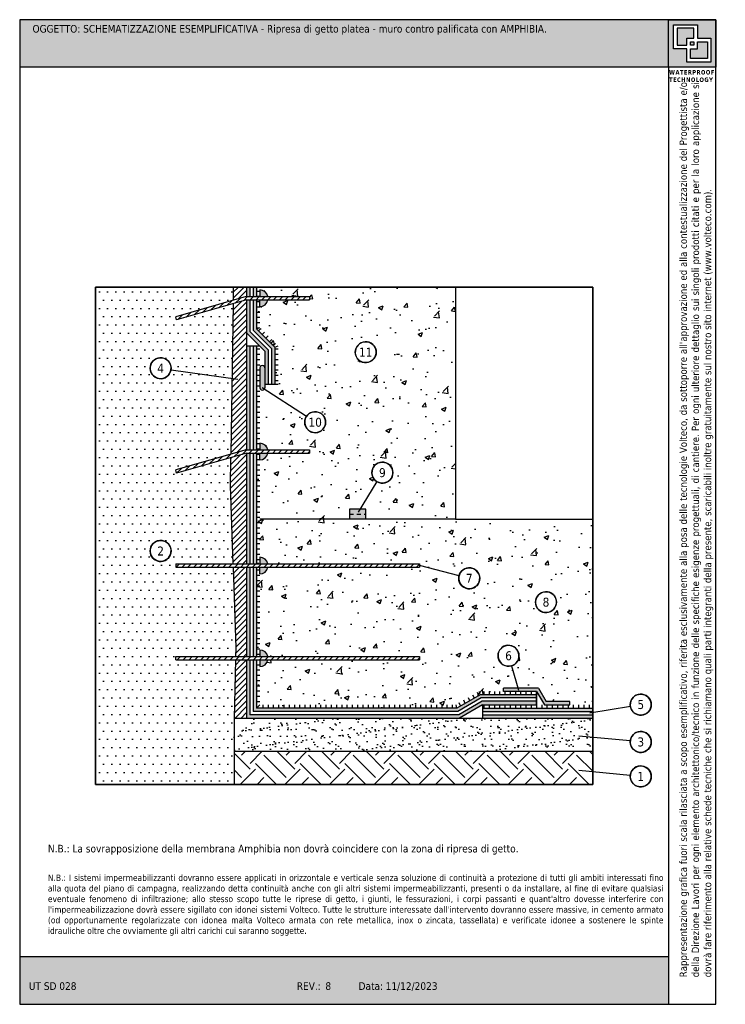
# Model space of a CAD drawing. Extents: x 60173.8 to 60195, y -8493 to -8463.3.
import ezdxf
from ezdxf.enums import TextEntityAlignment as Align

# ---------------------------------------------------------------- set-up
doc = ezdxf.new("R2010")
doc.units = 0
doc.header["$LTSCALE"] = 25
doc.header["$MEASUREMENT"] = 0
doc.linetypes.add('CONTINUA', pattern=[0])
doc.linetypes.add('TRATTEGGIATA', pattern=[0.75, 0.5, -0.25])
doc.layers.get('0').update_dxf_attribs({"linetype": 'CONTINUOUS'})
doc.layers.add('0.4', color=7, linetype='CONTINUA', lineweight=30)
doc.layers.add('146', color=6, linetype='CONTINUA')
doc.layers.add('contorno', color=6, linetype='CONTINUOUS', plot=False)
doc.layers.add('nascosto', color=7, linetype='CONTINUOUS', lineweight=25, plot=False)
doc.styles.add('Tahoma', font='tahoma.ttf', dxfattribs={"height": 0.35})
pattern_1 = [(0, (55102.36826, -11942.19428), (0, 0.15875), [])]
pattern_2 = [(45, (27, -2e-12), (-0.08838834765, 0.08838834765), [])]

msp = doc.modelspace()

# ---------------------------------------------------------------- hatches: boundary and pattern name
at = {"true_color": 0xfdc300}
h = msp.add_hatch(color=40, dxfattribs=at)
h.dxf.hatch_style = 1
h.paths.add_polyline_path([(60193.327, -8463.259), (60173.757, -8463.259), (60173.757, -8464.689), (60193.327, -8464.689)])
at = {"linetype": 'CONTINUA'}
h = msp.add_hatch(dxfattribs=at)
h.set_pattern_fill('DOTS', scale=4)
h.set_pattern_definition([(0, (-20849.46506, -11.716), (0.125, 0.25), [0, -0.25])])
h.paths.add_polyline_path([(60180.119, -8476.473), (60178.49, -8476.937), (60178.463, -8476.841), (60180.121, -8476.369), (60180.157, -8474.074), (60178.321, -8473.817, -0.932736), (60177.691, -8473.773, -1.072115), (60178.321, -8473.817), (60180.157, -8474.074), (60180.193, -8471.828), (60178.49, -8472.313), (60178.463, -8472.217), (60180.194, -8471.724), (60180.2, -8471.324), (60176.042, -8471.324), (60176.042, -8486.324), (60180.225, -8486.324), (60180.225, -8484.324), (60180.268, -8482.572), (60178.463, -8482.572), (60178.463, -8482.472), (60180.271, -8482.472), (60180.277, -8482.21), (60180.192, -8479.776), (60178.463, -8479.776), (60178.463, -8479.676), (60180.188, -8479.676), (60180.106, -8477.322)])
h.paths.add_polyline_path([(60177.904, -8479.583, -0.319769), (60177.691, -8479.284, -3.127259)], flags=16)
h.paths.add_polyline_path([(60177.837, -8479.49), (60178.178, -8479.49), (60178.178, -8479.077), (60177.837, -8479.077)], flags=8)
h = msp.add_hatch(dxfattribs=at)
h.set_pattern_fill('ANSI31', color=256)
h.set_pattern_definition([(45, (44.51976, -0.82805), (-0.08838834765, 0.08838834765), [])])
h.paths.add_polyline_path([(60180.194, -8471.724), (60180.586, -8471.612), (60180.6, -8471.612), (60180.6, -8471.324), (60180.2, -8471.324)])
h.paths.add_polyline_path([(60180.586, -8476.236), (60180.6, -8476.236), (60180.6, -8471.712), (60180.193, -8471.828), (60180.121, -8476.369)])
h.paths.add_polyline_path([(60180.6, -8482.572), (60180.268, -8482.572), (60180.225, -8484.324), (60180.6, -8484.324)])
h.paths.add_polyline_path([(60180.6, -8479.776), (60180.192, -8479.776), (60180.277, -8482.21), (60180.271, -8482.472), (60180.6, -8482.472)])
h.paths.add_polyline_path([(60180.188, -8479.676), (60180.6, -8479.676), (60180.6, -8476.336), (60180.119, -8476.473), (60180.106, -8477.322)])
h = msp.add_hatch(color=4)
h.dxf.hatch_style = 1
h.paths.add_polyline_path([(60180.9, -8473.109), (60180.8, -8473.109), (60180.8, -8476.236), (60180.9, -8476.236)])
h.paths.add_polyline_path([(60180.7, -8473.109), (60180.6, -8473.109), (60180.6, -8476.236), (60180.7, -8476.236)])
h.paths.add_polyline_path([(60180.7, -8471.324), (60180.6, -8471.324), (60180.6, -8471.612), (60180.7, -8471.612)])
h.paths.add_polyline_path([(60180.9, -8471.324), (60180.8, -8471.324), (60180.8, -8471.612), (60180.9, -8471.612)])
h.paths.add_polyline_path([(60180.9, -8471.712), (60180.8, -8471.712), (60180.8, -8472.624), (60181, -8472.825), (60181, -8472.683), (60180.9, -8472.582)], flags=17)
h.paths.add_polyline_path([(60180.7, -8471.712), (60180.6, -8471.712), (60180.6, -8472.706), (60181, -8473.109), (60181, -8472.967), (60180.7, -8472.665)])
h.paths.add_polyline_path([(60181, -8472.683), (60181, -8472.825), (60181.35, -8473.178), (60181.35, -8474.261), (60181.45, -8474.261), (60181.45, -8473.137)])
h.paths.add_polyline_path([(60181, -8472.967), (60181, -8473.109), (60181.15, -8473.261), (60181.15, -8474.261), (60181.25, -8474.261), (60181.25, -8473.219)], flags=17)
h.paths.add_polyline_path([(60180.9, -8476.336), (60180.8, -8476.336), (60180.8, -8479.676), (60180.9, -8479.676)])
h.paths.add_polyline_path([(60180.7, -8476.336), (60180.6, -8476.336), (60180.6, -8479.676), (60180.7, -8479.676)])
h.paths.add_polyline_path([(60180.9, -8479.776), (60180.8, -8479.776), (60180.8, -8482.472), (60180.9, -8482.472)])
h.paths.add_polyline_path([(60180.7, -8479.776), (60180.6, -8479.776), (60180.6, -8482.472), (60180.7, -8482.472)])
h.paths.add_polyline_path([(60180.7, -8482.572), (60180.6, -8482.572), (60180.6, -8484.324), (60187.027, -8484.324), (60187.72, -8483.924), (60189.348, -8483.924), (60189.348, -8483.819), (60187.702, -8483.819), (60187, -8484.224), (60180.7, -8484.224)])
h.paths.add_polyline_path([(60180.9, -8482.572), (60180.8, -8482.572), (60180.8, -8484.124), (60186.973, -8484.124), (60187.675, -8483.719), (60189.348, -8483.719), (60189.348, -8483.619), (60187.648, -8483.619), (60186.947, -8484.024), (60180.9, -8484.024)], flags=17)
h.paths.add_polyline_path([(60191.042, -8484.024), (60187.72, -8484.024), (60187.72, -8484.124), (60191.042, -8484.124)])
h.paths.add_polyline_path([(60191.042, -8484.224), (60187.72, -8484.224), (60187.72, -8484.324), (60191.042, -8484.324)])
h = msp.add_hatch(dxfattribs=at)
h.set_pattern_fill('LINE', color=256, scale=0.05)
h.set_pattern_definition(pattern_1)
h.paths.add_polyline_path([(60181.55, -8473.096), (60181.45, -8473.137), (60181.45, -8474.261), (60181.55, -8474.261)])
h.paths.add_polyline_path([(60181, -8471.712), (60180.9, -8471.712), (60180.9, -8472.582), (60181, -8472.541)])
h.paths.add_polyline_path([(60180.9, -8471.612), (60181, -8471.612), (60181, -8471.324), (60180.9, -8471.324)])
h = msp.add_hatch()
h.set_pattern_fill('AR-CONC', color=256, scale=0.2)
h.set_pattern_definition([(50, (-20849.465, -11.716), (1.434520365, -0.12550427), [0.15, -1.65]), (355, (-20849.465, -11.716), (-0.277502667, 1.504384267), [0.12, -1.32]), (100.4514445, (-20849.3455, -11.7265), (1.157017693, 1.378879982), [0.127480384, -1.402284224]), (46.1842, (-20849.465, -11.316), (2.13448266, -0.33103856), [0.225, -2.475]), (96.6356355, (-20849.2872, -11.3436), (1.86932389, 1.9482372), [0.191220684, -2.10342752]), (351.184164, (-20849.465, -11.316), (1.86932389, 1.9482372), [0.18, -1.98]), (21, (-20849.265, -11.416), (1.193814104, -0.805237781), [0.15, -1.65]), (326, (-20849.265, -11.416), (0.486630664, 1.45030009), [0.12, -1.32]), (71.4514447, (-20849.1656, -11.4831), (1.680444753, 0.645062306), [0.12748038, -1.402284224]), (37.5, (-20849.46506, -11.716), (0.0243197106, 0.6657877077), [0, -1.304, 0, -1.34, 0, -1.325]), (7.5, (-20849.46506, -11.716), (0.526139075, 0.788823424), [0, -0.764, 0, -1.274, 0, -0.505]), (327.5, (-20849.91106, -11.716), (1.0676448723, -0.0451097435), [0, -0.5, 0, -1.56, 0, -2.07]), (317.5, (-20850.1111, -11.716), (1.166372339, 0.200209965), [0, -0.65, 0, -1.036, 0, -1.47])])
h.paths.add_polyline_path([(60186.9, -8471.324), (60180.9, -8471.324), (60180.9, -8471.612), (60181, -8471.612), (60181, -8471.412, -0.356394), (60181.245, -8471.612), (60182.5, -8471.612), (60182.5, -8471.712), (60181.245, -8471.712, -0.356394), (60181, -8471.912), (60181, -8471.712), (60180.9, -8471.712), (60180.9, -8472.582), (60181.45, -8473.137), (60181.45, -8474.261), (60181.15, -8474.261), (60181.15, -8474.361, -0.145667), (60181.138, -8474.402), (60182.404, -8475.228, -0.745707), (60182.985, -8475.401, -0.515417), (60182.566, -8475.7, -0.319769), (60182.353, -8475.401, -0.145667), (60182.404, -8475.228), (60181.138, -8474.402, -0.745707), (60181, -8474.361), (60181, -8476.036, -0.356394), (60181.245, -8476.236), (60182.5, -8476.236), (60182.5, -8476.336), (60181.245, -8476.336, -0.356394), (60181, -8476.536), (60181, -8476.336), (60180.9, -8476.336), (60180.9, -8479.676), (60181, -8479.676), (60181, -8479.476, -0.356394), (60181.245, -8479.676), (60185.818, -8479.676), (60185.818, -8479.726), (60187.011, -8480.031, -0.88237), (60187.633, -8480.109, -0.515417), (60187.214, -8480.407, -0.319769), (60187.001, -8480.109, -0.062491), (60187.011, -8480.031), (60185.818, -8479.726), (60185.818, -8479.776), (60181.245, -8479.776, -0.356394), (60181, -8479.976), (60181, -8479.776), (60180.9, -8479.776), (60180.9, -8482.472), (60181, -8482.472), (60181, -8482.272, -0.356394), (60181.245, -8482.472), (60185.818, -8482.472), (60185.818, -8482.572), (60181.245, -8482.572, -0.356394), (60181, -8482.772), (60181, -8482.572), (60180.9, -8482.572), (60180.9, -8484.024), (60186.947, -8484.024), (60187.648, -8483.619), (60189.348, -8483.619), (60189.348, -8483.519), (60188.348, -8483.519), (60188.348, -8483.419), (60188.785, -8483.419), (60188.589, -8482.749, -0.500167), (60188.185, -8482.445, -1.999331), (60188.589, -8482.749), (60188.785, -8483.419), (60189.406, -8483.419), (60189.639, -8483.824), (60190.348, -8483.824), (60190.348, -8483.924), (60191.042, -8483.924), (60191.042, -8478.324), (60186.9, -8478.324), (60183.75, -8478.324), (60183.75, -8477.924), (60184.087, -8477.924), (60184.532, -8477.192, -0.261758), (60184.381, -8476.922, -3.127259), (60184.594, -8477.221, -0.05353), (60184.532, -8477.192), (60184.087, -8477.924), (60184.15, -8477.924), (60184.15, -8478.324), (60186.9, -8478.324)])
h.paths.add_polyline_path([(60183.879, -8473.288, -3.127259), (60184.092, -8473.587, -0.319769)], flags=16)
h.paths.add_polyline_path([(60189.528, -8481.128, -0.319769), (60189.315, -8480.829, -3.127259)], flags=16)
h.paths.add_polyline_path([(60183.925, -8473.491), (60184.466, -8473.491), (60184.466, -8473.085), (60183.925, -8473.085)], flags=24)
h.paths.add_polyline_path([(60189.459, -8481.041), (60189.803, -8481.041), (60189.803, -8480.617), (60189.459, -8480.617)], flags=8)
h = msp.add_hatch(dxfattribs=at)
h.set_pattern_fill('ANSI31', color=256)
h.set_pattern_definition(pattern_2)
h.paths.add_polyline_path([(60182.5, -8471.612), (60180.586, -8471.612), (60178.463, -8472.217), (60178.49, -8472.313), (60180.6, -8471.712), (60182.5, -8471.712)])
at = {"linetype": 'CONTINUA', "true_color": 0xf8991e}
h = msp.add_hatch(color=30, dxfattribs=at)
h.dxf.hatch_style = 1
h.paths.add_polyline_path([(60181, -8471.412), (60181, -8471.612), (60181.245, -8471.612, 0.356394)])
h.paths.add_polyline_path([(60181.245, -8471.712), (60181, -8471.712), (60181, -8471.912, 0.356394)])
h.paths.add_polyline_path([(60181.245, -8476.336), (60181, -8476.336), (60181, -8476.536, 0.356394)])
h.paths.add_polyline_path([(60181, -8476.036), (60181, -8476.236), (60181.245, -8476.236, 0.356394)])
h.paths.add_polyline_path([(60181, -8479.476), (60181, -8479.676), (60181.245, -8479.676, 0.356394)])
h.paths.add_polyline_path([(60181.245, -8479.776), (60181, -8479.776), (60181, -8479.976, 0.356394)])
h.paths.add_polyline_path([(60181, -8482.272), (60181, -8482.472), (60181.245, -8482.472, 0.356394)])
h.paths.add_polyline_path([(60181.245, -8482.572), (60181, -8482.572), (60181, -8482.772, 0.356394)])
at = {"linetype": 'CONTINUA'}
h = msp.add_hatch(dxfattribs=at)
h.set_pattern_fill('LINE', color=256, scale=0.05, angle=45)
h.set_pattern_definition([(45, (55102.36826, -11942.19428), (-0.1122532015, 0.1122532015), [])])
h.paths.add_polyline_path([(60181, -8472.541), (60180.9, -8472.582), (60181.45, -8473.137), (60181.55, -8473.096)])
h = msp.add_hatch(dxfattribs=at)
h.set_pattern_fill('LINE', color=256, scale=0.05)
h.set_pattern_definition(pattern_1)
h.paths.add_polyline_path([(60180.9, -8476.236), (60181, -8476.236), (60181, -8473.109), (60180.9, -8473.109)])
h.paths.add_polyline_path([(60180.9, -8479.676), (60181, -8479.676), (60181, -8476.336), (60180.9, -8476.336)])
h.paths.add_polyline_path([(60181, -8482.572), (60180.9, -8482.572), (60180.9, -8484.024), (60181, -8483.924)])
h.paths.add_polyline_path([(60180.9, -8482.472), (60181, -8482.472), (60181, -8479.776), (60180.9, -8479.776)])
h = msp.add_hatch(color=3, dxfattribs=at)
h.dxf.hatch_style = 1
h.paths.add_polyline_path([(60181.15, -8473.761, 1), (60181, -8473.761), (60181, -8474.361, 1), (60181.15, -8474.361)])
h = msp.add_hatch(dxfattribs=at)
h.set_pattern_fill('ANSI31', color=256)
h.set_pattern_definition(pattern_2)
h.paths.add_polyline_path([(60182.5, -8476.236), (60180.586, -8476.236), (60178.463, -8476.841), (60178.49, -8476.937), (60180.6, -8476.336), (60182.5, -8476.336)])
at = {"linetype": 'CONTINUA', "true_color": 0xf8d731}
h = msp.add_hatch(color=40, dxfattribs=at)
h.dxf.hatch_style = 1
h.paths.add_polyline_path([(60184.2, -8478.024), (60183.7, -8478.024), (60183.7, -8478.174), (60184.2, -8478.174)])
h.paths.add_polyline_path([(60184.2, -8478.174), (60183.7, -8478.174), (60183.7, -8478.324), (60184.2, -8478.324)])
at = {"linetype": 'CONTINUA'}
h = msp.add_hatch(dxfattribs=at)
h.set_pattern_fill('ANSI31', color=256)
h.set_pattern_definition(pattern_2)
h.paths.add_polyline_path([(60185.818, -8479.676), (60178.463, -8479.676), (60178.463, -8479.776), (60185.818, -8479.776)])
h.paths.add_polyline_path([(60185.818, -8482.472), (60178.463, -8482.472), (60178.463, -8482.572), (60185.818, -8482.572)])
h = msp.add_hatch(color=5, dxfattribs=at)
h.dxf.hatch_style = 1
h.paths.add_polyline_path([(60189.406, -8483.419), (60188.348, -8483.419), (60188.348, -8483.519), (60189.348, -8483.519), (60189.582, -8483.924), (60190.348, -8483.924), (60190.348, -8483.824), (60189.639, -8483.824)])
h = msp.add_hatch()
h.set_pattern_fill('LINE', color=256, scale=0.05, angle=90)
h.set_pattern_definition([(90, (55102.36826, -11942.19428), (-0.15875, 1e-17), [])])
h.paths.add_polyline_path([(60189.348, -8483.519), (60187.621, -8483.519), (60187.648, -8483.619), (60189.348, -8483.619)])
h.paths.add_polyline_path([(60186.92, -8483.924), (60181, -8483.924), (60180.9, -8484.024), (60186.947, -8484.024)])
h.paths.add_polyline_path([(60191.042, -8483.924), (60187.72, -8483.924), (60187.72, -8484.024), (60191.042, -8484.024)])
h = msp.add_hatch()
h.set_pattern_fill('LINE', color=256, scale=0.05, angle=115)
h.set_pattern_definition([(115, (55102.36826, -11942.19428), (-0.143876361, -0.067090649), [])])
h.paths.add_polyline_path([(60187.648, -8483.619), (60187.621, -8483.519), (60186.92, -8483.924), (60186.947, -8484.024)])
h = msp.add_hatch()
h.set_pattern_fill('AR-SAND', color=256, scale=0.008)
h.set_pattern_definition([(37.5, (55102.36826, -11942.19428), (-0.01280025, 0.39153059), [0, -0.308864, 0, -0.34544, 0, -0.3302]), (7.5, (55102.36826, -11942.1943), (0.359618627, 0.57346008), [0, -0.166624, 0, -0.278384, 0, -0.10668]), (327.5, (55102.11832, -11942.19428), (0.632793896, 0.001149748), [0, -0.1016, 0, -0.36576, 0, -0.47752]), (317.5, (55102.1183, -11942.1943), (0.61084516, 0.17834346), [0, -0.0508, 0, -0.239776, 0, -0.27432])])
h.paths.add_polyline_path([(60191.042, -8484.324), (60180.225, -8484.324), (60180.225, -8485.324), (60191.042, -8485.324)])
h = msp.add_hatch(dxfattribs=at)
h.set_pattern_fill('EARTH', color=8, scale=0.15, angle=45)
h.set_pattern_definition([(45, (55102.3683, -11942.1943), (0, 1.34703842), [0.9525, -0.9525]), (45, (55102.1157, -11941.9417), (0, 1.34703842), [0.9525, -0.9525]), (45, (55101.8631, -11941.6891), (0, 1.34703842), [0.9525, -0.9525]), (135, (55101.8631, -11941.5208), (-1.34703842, 0), [0.9525, -0.9525]), (135, (55102.1157, -11941.2682), (-1.34703842, 0), [0.9525, -0.9525]), (135, (55102.3683, -11941.0156), (-1.34703842, 0), [0.9525, -0.9525])])
h.paths.add_polyline_path([(60191.042, -8485.324), (60180.225, -8485.324), (60180.225, -8486.324), (60191.042, -8486.324)])
at = {"true_color": 0xfdc300}
h = msp.add_hatch(color=40, dxfattribs=at)
h.dxf.hatch_style = 1
h.paths.add_polyline_path([(60193.327, -8491.529), (60173.757, -8491.529), (60173.757, -8492.959), (60193.327, -8492.959)])
at = {"layer": '0.4'}
h = msp.add_hatch(color=252, dxfattribs=at)
h.dxf.hatch_style = 1
h.paths.add_polyline_path([(60194.757, -8463.259), (60193.327, -8463.259), (60193.327, -8464.689), (60194.757, -8464.689)])
h.paths.add_polyline_path([(60193.476, -8463.41), (60194.2, -8463.41), (60194.2, -8463.815), (60194.608, -8463.815), (60194.608, -8464.538), (60193.884, -8464.538), (60193.884, -8464.133), (60193.476, -8464.133)], flags=16)
h.paths.add_polyline_path([(60193.583, -8463.517), (60194.093, -8463.517), (60194.093, -8463.815), (60193.884, -8463.815), (60193.884, -8464.027), (60193.583, -8464.027)], flags=0)
h.paths.add_polyline_path([(60193.991, -8463.922), (60194.093, -8463.922), (60194.093, -8464.027), (60193.991, -8464.027)], flags=0)
h.paths.add_polyline_path([(60193.991, -8464.133), (60194.2, -8464.133), (60194.2, -8463.922), (60194.501, -8463.922), (60194.501, -8464.431), (60193.991, -8464.431)], flags=0)
h.paths.add_polyline_path([(60194.093, -8463.517), (60193.583, -8463.517), (60193.583, -8464.027), (60193.884, -8464.027), (60193.884, -8463.815), (60194.093, -8463.815)], flags=0)
h.paths.add_polyline_path([(60194.093, -8463.922), (60193.991, -8463.922), (60193.991, -8464.027), (60194.093, -8464.027)], flags=0)
h.paths.add_polyline_path([(60194.501, -8463.922), (60194.2, -8463.922), (60194.2, -8464.133), (60193.991, -8464.133), (60193.991, -8464.431), (60194.501, -8464.431)], flags=0)
h = msp.add_hatch(color=252, dxfattribs=at)
h.dxf.hatch_style = 1
h.paths.add_polyline_path([(60194.093, -8463.517), (60193.583, -8463.517), (60193.583, -8464.027), (60193.884, -8464.027), (60193.884, -8463.815), (60194.093, -8463.815)])
h.paths.add_polyline_path([(60194.093, -8463.922), (60193.991, -8463.922), (60193.991, -8464.027), (60194.093, -8464.027)], flags=17)
h.paths.add_polyline_path([(60194.501, -8463.922), (60194.2, -8463.922), (60194.2, -8464.133), (60193.991, -8464.133), (60193.991, -8464.431), (60194.501, -8464.431)])

# ---------------------------------------------------------------- linework, layer by layer
at = {"linetype": 'CONTINUA'}
for p, q in [((60180.6, -8471.324), (60180.6, -8471.612)), ((60180.7, -8471.324), (60180.7, -8471.612)), ((60180.8, -8471.324), (60180.8, -8471.612)), ((60180.9, -8471.324), (60180.9, -8471.612)), ((60186.9, -8471.324), (60186.9, -8478.324)), ((60180.586, -8471.612), (60178.463, -8472.217)), ((60180.586, -8471.612), (60182.5, -8471.612)), ((60182.5, -8471.612), (60182.5, -8471.712)), ((60180.6, -8471.712), (60178.49, -8472.313)), ((60180.6, -8471.712), (60180.6, -8473.109)), ((60180.6, -8471.712), (60182.5, -8471.712)), ((60180.7, -8471.712), (60180.7, -8472.665)), ((60180.8, -8471.712), (60180.8, -8472.624)), ((60180.9, -8471.712), (60180.9, -8472.582)), ((60181, -8471.912), (60181, -8471.712)), ((60178.49, -8472.313), (60178.463, -8472.217)), ((60181.15, -8473.261), (60180.6, -8472.706)), ((60181.25, -8473.219), (60180.7, -8472.665)), ((60181.35, -8473.178), (60180.8, -8472.624)), ((60180.9, -8472.582), (60181, -8472.541)), ((60181.45, -8473.137), (60180.9, -8472.582)), ((60180.6, -8473.109), (60180.6, -8476.236)), ((60181, -8473.109), (60180.6, -8473.109)), ((60180.7, -8473.109), (60180.7, -8476.236)), ((60180.8, -8473.109), (60180.8, -8476.236)), ((60180.9, -8473.109), (60180.9, -8476.236)), ((60181.45, -8473.137), (60181.55, -8473.096)), ((60181.15, -8473.261), (60181.15, -8474.361)), ((60181.25, -8473.219), (60181.25, -8474.261)), ((60181.35, -8473.178), (60181.35, -8474.261)), ((60181.45, -8473.137), (60181.45, -8474.261)), ((60178.321, -8473.817), (60180.335, -8474.099)), ((60181.55, -8474.261), (60181.15, -8474.261)), ((60182.404, -8475.228), (60181.075, -8474.361)), ((60181, -8476.036), (60181, -8476.236)), ((60180.586, -8476.236), (60178.463, -8476.841)), ((60180.6, -8476.336), (60178.49, -8476.937)), ((60180.586, -8476.236), (60182.5, -8476.236)), ((60180.6, -8476.336), (60180.6, -8479.676)), ((60180.6, -8476.336), (60182.5, -8476.336)), ((60180.7, -8476.336), (60180.7, -8479.676)), ((60180.8, -8476.336), (60180.8, -8479.676)), ((60180.9, -8476.336), (60180.9, -8479.676)), ((60182.5, -8476.236), (60182.5, -8476.336)), ((60178.49, -8476.937), (60178.463, -8476.841)), ((60184.532, -8477.192), (60183.97, -8478.115)), ((60184.2, -8478.024), (60183.7, -8478.024)), ((60183.7, -8478.024), (60183.7, -8478.324)), ((60184.2, -8478.324), (60184.2, -8478.024)), ((60186.9, -8478.324), (60181, -8478.324)), ((60186.9, -8478.324), (60191.042, -8478.324)), ((60181, -8479.476), (60181, -8479.676)), ((60178.463, -8479.676), (60178.463, -8479.776)), ((60178.463, -8479.676), (60185.818, -8479.676)), ((60178.463, -8479.776), (60185.818, -8479.776)), ((60180.6, -8479.776), (60180.6, -8482.472)), ((60180.7, -8479.776), (60180.7, -8482.472)), ((60180.8, -8479.776), (60180.8, -8482.472)), ((60180.9, -8479.776), (60180.9, -8482.472)), ((60185.818, -8479.676), (60185.818, -8479.776)), ((60187.011, -8480.031), (60185.818, -8479.726)), ((60181, -8482.272), (60181, -8482.472)), ((60178.463, -8482.572), (60178.463, -8482.472)), ((60178.463, -8482.472), (60185.818, -8482.472)), ((60178.463, -8482.572), (60185.818, -8482.572)), ((60180.6, -8482.572), (60180.6, -8484.324)), ((60180.7, -8482.572), (60180.7, -8484.224)), ((60180.8, -8482.572), (60180.8, -8484.124)), ((60180.9, -8482.572), (60180.9, -8484.024)), ((60181, -8482.572), (60181, -8482.772)), ((60185.818, -8482.472), (60185.818, -8482.572)), ((60188.589, -8482.749), (60188.804, -8483.482)), ((60189.406, -8483.419), (60188.348, -8483.419)), ((60187.648, -8483.619), (60186.947, -8484.024)), ((60187.675, -8483.719), (60186.973, -8484.124)), ((60187.648, -8483.619), (60187.621, -8483.519)), ((60189.348, -8483.619), (60187.648, -8483.619)), ((60189.348, -8483.719), (60187.675, -8483.719)), ((60189.348, -8483.519), (60188.348, -8483.519)), ((60180.9, -8484.024), (60181, -8483.924)), ((60186.947, -8484.024), (60180.9, -8484.024)), ((60186.947, -8484.024), (60186.92, -8483.924)), ((60187.702, -8483.819), (60187, -8484.224)), ((60189.348, -8483.819), (60187.702, -8483.819)), ((60187.72, -8483.924), (60187.72, -8484.324)), ((60189.582, -8483.924), (60190.348, -8483.924)), ((60192.178, -8483.971), (60190.951, -8484.173)), ((60180.225, -8484.324), (60191.042, -8484.324)), ((60187, -8484.224), (60180.7, -8484.224)), ((60186.973, -8484.124), (60180.8, -8484.124)), ((60192.175, -8485.016), (60190.623, -8484.869)), ((60180.225, -8485.324), (60191.042, -8485.324)), ((60192.175, -8486.054), (60190.623, -8485.908))]:
    msp.add_line(p, q, dxfattribs=at)
for p, q in [((60181, -8471.412), (60181, -8471.612)), ((60181, -8473.761), (60181, -8474.361)), ((60181, -8476.536), (60181, -8476.336)), ((60181, -8479.976), (60181, -8479.776)), ((60188.348, -8483.519), (60188.348, -8483.419)), ((60189.406, -8483.419), (60189.639, -8483.824)), ((60189.348, -8483.519), (60189.582, -8483.924)), ((60189.348, -8483.524), (60189.348, -8483.924)), ((60190.348, -8483.824), (60189.639, -8483.824)), ((60190.348, -8483.924), (60190.348, -8483.824))]:
    msp.add_line(p, q)
at = {"linetype": 'TRATTEGGIATA', "ltscale": 0.01}
msp.add_line((60183.7, -8478.174), (60184.2, -8478.174), dxfattribs=at)
at = {"linetype": 'CONTINUA'}
for points in [[(60180.2, -8471.324), (60180.194, -8471.724)], [(60180.193, -8471.828), (60180.121, -8476.369)], [(60180.119, -8476.473), (60180.106, -8477.322), (60180.188, -8479.676)], [(60180.192, -8479.776), (60180.277, -8482.21), (60180.271, -8482.472)], [(60180.268, -8482.572), (60180.225, -8484.324), (60180.225, -8486.324)]]:
    msp.add_lwpolyline(points, dxfattribs=at)
for centre in [(60184.195, -8473.288), (60178.007, -8473.773), (60182.669, -8475.401), (60184.697, -8476.922), (60178.007, -8479.284), (60187.317, -8480.109), (60189.631, -8480.829), (60188.501, -8482.445), (60192.49, -8483.92), (60192.49, -8485.045), (60192.49, -8486.084)]:
    msp.add_circle(centre, 0.316)
for centre, start, end in [((60181, -8471.662), 11.537, 90), ((60181, -8471.662), 270, 348.463), ((60181, -8476.286), 11.537, 90), ((60181, -8476.286), 270, 348.463), ((60181, -8479.726), 11.537, 90), ((60181, -8479.726), 270, 348.463), ((60181, -8482.522), 11.537, 90), ((60181, -8482.522), 270, 348.463)]:
    msp.add_arc(centre, 0.25, start, end, dxfattribs=at)
for centre, radius, start, end in [((60184.195, -8473.288), 0.316, 250.9306, 250.3025), ((60178.007, -8473.773), 0.316, 250.9306, 250.3025), ((60181.075, -8473.761), 0.075, 0, 180.0349), ((60181.075, -8474.361), 0.075, 179.9651, 0), ((60182.669, -8475.401), 0.316, 250.9306, 250.3025), ((60184.697, -8476.922), 0.316, 250.9306, 250.3025), ((60178.007, -8479.284), 0.316, 250.9306, 250.3025), ((60187.317, -8480.109), 0.316, 250.9306, 250.3025), ((60189.631, -8480.829), 0.316, 250.9306, 250.3025), ((60188.501, -8482.445), 0.316, 250.9306, 250.3025), ((60192.49, -8483.92), 0.316, 250.9306, 250.3025), ((60192.49, -8485.045), 0.316, 250.9306, 250.3025), ((60192.49, -8486.084), 0.316, 250.9306, 250.3025)]:
    msp.add_arc(centre, radius, start, end)
at = {"layer": '146', "color": 7}
for p, q in [((60189.348, -8483.924), (60189.348, -8483.519)), ((60187.72, -8483.924), (60187.027, -8484.324)), ((60187.72, -8483.924), (60189.348, -8483.924)), ((60187.72, -8484.024), (60191.042, -8484.024)), ((60187.72, -8484.124), (60191.042, -8484.124)), ((60187.72, -8484.224), (60191.042, -8484.224))]:
    msp.add_line(p, q, dxfattribs=at)
at = {"layer": 'contorno', "color": 3}
for p, q in [((60193.327, -8464.689), (60193.327, -8492.959)), ((60191.042, -8471.324), (60176.042, -8471.324)), ((60176.042, -8471.324), (60176.042, -8486.324)), ((60191.042, -8471.324), (60176.042, -8471.324)), ((60176.042, -8471.324), (60176.042, -8486.324)), ((60176.042, -8471.324), (60179.792, -8471.324)), ((60191.042, -8486.324), (60191.042, -8471.324)), ((60191.042, -8486.324), (60191.042, -8471.324)), ((60176.042, -8486.324), (60191.042, -8486.324)), ((60176.042, -8486.324), (60191.042, -8486.324))]:
    msp.add_line(p, q, dxfattribs=at)
for points in [[(60193.327, -8463.259), (60194.757, -8463.259), (60194.757, -8464.689), (60193.327, -8464.689)], [(60176.042, -8471.324), (60191.042, -8471.324), (60191.042, -8486.324), (60176.042, -8486.324)]]:
    msp.add_lwpolyline(points, close=True, dxfattribs=at)
at = {"layer": 'contorno', "color": 3, "linetype": 'CONTINUA'}
for points in [[(60194.2, -8463.815), (60194.608, -8463.815), (60194.608, -8464.538), (60193.884, -8464.538), (60193.884, -8464.133), (60193.476, -8464.133), (60193.476, -8463.41), (60194.2, -8463.41)], [(60194.093, -8463.815), (60194.093, -8463.517), (60193.583, -8463.517), (60193.583, -8464.027), (60193.884, -8464.027), (60193.884, -8463.815)], [(60193.991, -8464.027), (60193.991, -8463.922), (60194.093, -8463.922), (60194.093, -8464.027)], [(60193.991, -8464.133), (60194.2, -8464.133), (60194.2, -8463.922), (60194.501, -8463.922), (60194.501, -8464.431), (60193.991, -8464.431)]]:
    msp.add_lwpolyline(points, close=True, dxfattribs=at)
at = {"layer": 'nascosto', "color": 3, "linetype": 'CONTINUA', "lineweight": 30}
for p, q in [((60173.757, -8463.259), (60173.757, -8492.959)), ((60194.757, -8463.259), (60173.757, -8463.259)), ((60194.757, -8492.959), (60194.757, -8463.259)), ((60193.327, -8464.689), (60173.757, -8464.689)), ((60193.327, -8491.529), (60173.757, -8491.529)), ((60173.757, -8492.959), (60194.757, -8492.959))]:
    msp.add_line(p, q, dxfattribs=at)

# ---------------------------------------------------------------- texts
at = {"style": 'Tahoma'}
for s, p in [('11', (60184.195, -8473.288)), ('4', (60178.007, -8473.773)), ('10', (60182.669, -8475.401)), ('9', (60184.697, -8476.922)), ('2', (60178.007, -8479.284)), ('7', (60187.317, -8480.109)), ('8', (60189.631, -8480.829)), ('6', (60188.501, -8482.445)), ('5', (60192.49, -8483.919)), ('3', (60192.49, -8485.045)), ('1', (60192.49, -8486.084))]:
    msp.add_text(s, height=0.27, dxfattribs=at).set_placement(p, align=Align.MIDDLE)
for s, p in [('UT SD 028', (60174.034, -8492.294)), ('REV.:', (60182.115, -8492.294)), (' 8', (60182.891, -8492.294)), ('Data:', (60183.978, -8492.294)), ('11/12/2023', (60184.796, -8492.294))]:
    msp.add_text(s, height=0.23, dxfattribs=at).set_placement(p, align=Align.TOP_LEFT)
at = {"insert": (60174.144, -8463.418), "char_height": 0.23, "attachment_point": 1, "style": 'Tahoma'}
msp.add_mtext_dynamic_manual_height_columns('\\pxa0.83333,sm1.15;OGGETTO: SCHEMATIZZAZIONE ESEMPLIFICATIVA - Ripresa di getto platea - muro contro palificata con AMPHIBIA.', width=19.87543, gutter_width=0, heights=[2.721], dxfattribs=at)
at = {"color": 252, "insert": (60193.345, -8464.779), "char_height": 0.13409, "attachment_point": 1, "style": 'Tahoma'}
msp.add_mtext_dynamic_manual_height_columns('{\\fTahoma|b1|i0|c0|p34;\\T1.1;WATERPROOF TECHNOLOGY}', width=1.63687, gutter_width=12.5, heights=[0], dxfattribs=at)
at = {"insert": (60193.661, -8492.144), "char_height": 0.22, "attachment_point": 1, "rotation": 90, "style": 'Tahoma'}
msp.add_mtext_dynamic_manual_height_columns("\\pxqj;Rappresentazione grafica fuori scala rilasciata a scopo esemplificativo, riferita esclusivamente alla posa delle tecnologie Volteco, da sottoporre all'approvazione ed alla contestualizzazione del Progettista e/o della Direzione Lavori per ogni elemento architettonico/tecnico in funzione delle specifiche esigenze progettuali, di cantiere. Per ogni ulteriore dettaglio sui singoli prodotti citati e per la loro applicazione si dovrà fare riferimento alla relative schede tecniche che si richiamano quali parti integranti della presente, scaricabili inoltre gratuitamente sul nostro sito internet (www.volteco.com).", width=26.9233, gutter_width=0, heights=[3.545], dxfattribs=at)
at = {"color": 1, "insert": (60174.609, -8488.148), "char_height": 0.23, "width": 18.51096, "attachment_point": 1, "style": 'Tahoma'}
msp.add_mtext('\\pxqj;{\\C256;N.B.: La sovrapposizione della membrana Amphibia non dovrà coincidere con la zona di ripresa di getto.}', dxfattribs=at)
at = {"insert": (60174.609, -8489.045), "char_height": 0.23, "width": 18.51096, "attachment_point": 1, "style": 'Tahoma'}
msp.add_mtext("\\pxqj;{\\H0.83333x;N.B.: I sistemi impermeabilizzanti dovranno essere applicati in orizzontale e verticale senza soluzione di continuità a protezione di tutti gli ambiti interessati fino alla quota del piano di campagna, realizzando detta continuità anche con gli altri sistemi impermeabilizzanti, presenti o da installare, al fine di evitare qualsiasi eventuale fenomeno di infiltrazione; allo stesso scopo tutte le riprese di getto, i giunti, le fessurazioni, i corpi passanti e quant'altro dovesse interferire con l'impermeabilizzazione dovrà essere sigillato con idonei sistemi Volteco. Tutte le strutture interessate dall'intervento dovranno essere massive, in cemento armato (od opportunamente regolarizzate con idonea malta Volteco armata con rete metallica, inox o zincata, tassellata) e verificate idonee a sostenere le spinte idrauliche oltre che ovviamente gli altri carichi cui saranno soggette.}", dxfattribs=at)

doc.saveas('drawing.dxf')
